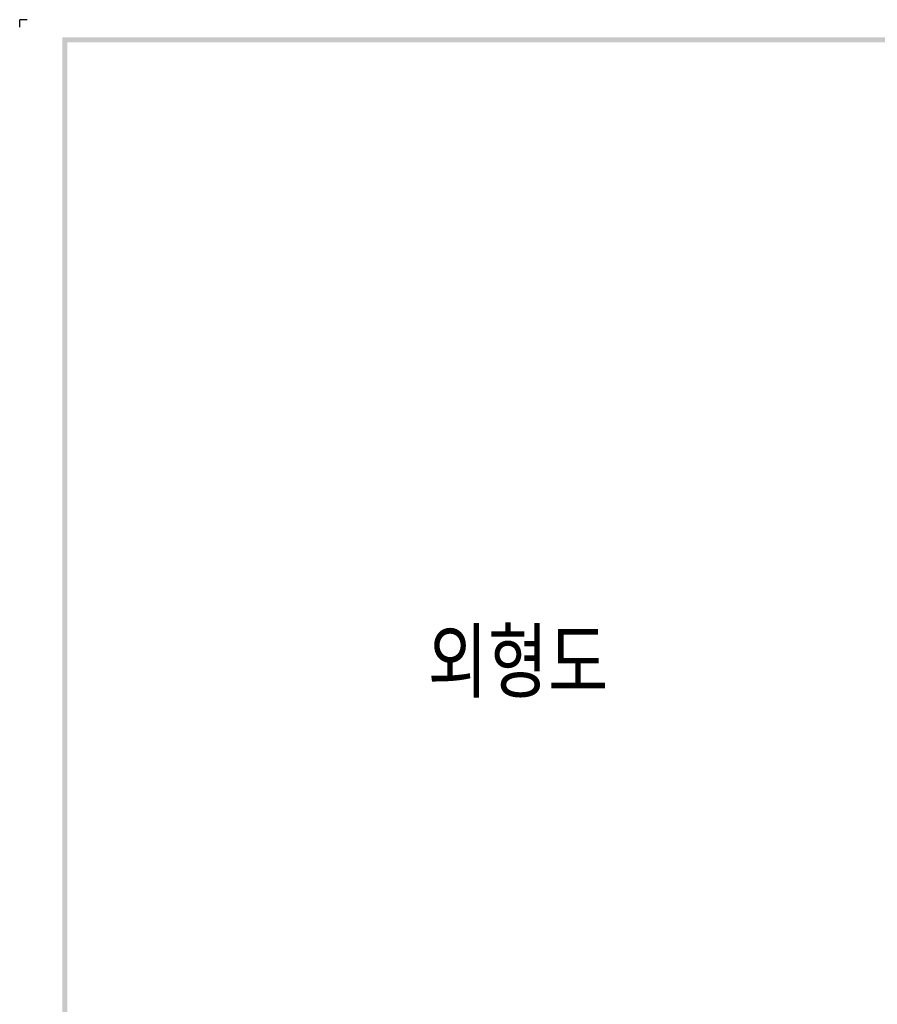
# Model space of a CAD drawing. Extents: x -417 to 993, y -1918 to 617.
# Tile 2 of 25: x 89 to 276, y 403 to 617. Entities that reach past the tile are written whole.
import ezdxf

# ---------------------------------------------------------------- set-up
doc = ezdxf.new("R2010")
doc.units = 0
doc.header["$MEASUREMENT"] = 0
doc.layers.add('di', color=3, linetype='CONTINUOUS')
doc.layers.add('dwg', color=7, linetype='CONTINUOUS')
doc.styles.get("Standard").update_dxf_attribs({"font": 'romans.shx', "height": 2, "bigfont": 'hgs.shx'})

msp = doc.modelspace()

# ---------------------------------------------------------------- linework, layer by layer
at = {"layer": 'di'}
for p in [(90.43, 617.062), (88.792, 615.424)]:
    msp.add_line(p, (88.792, 617.062), dxfattribs=at)
at = {"layer": 'dwg'}
for points in [[(98.074, 613.24), (99.166, 612.148), (989.146, 613.24), (988.054, 612.148)], [(98.074, -13.568), (99.166, -13.022), (98.074, 613.24), (99.166, 612.148)]]:
    msp.add_trace(points, dxfattribs=at)

# ---------------------------------------------------------------- texts
at = {"layer": 'di', "insert": (177.686, 484.344), "char_height": 15, "width": 74.93994, "attachment_point": 1}
msp.add_mtext('{\\Fromans,hgs|c129;외형도}', dxfattribs=at)

doc.saveas('drawing.dxf')
